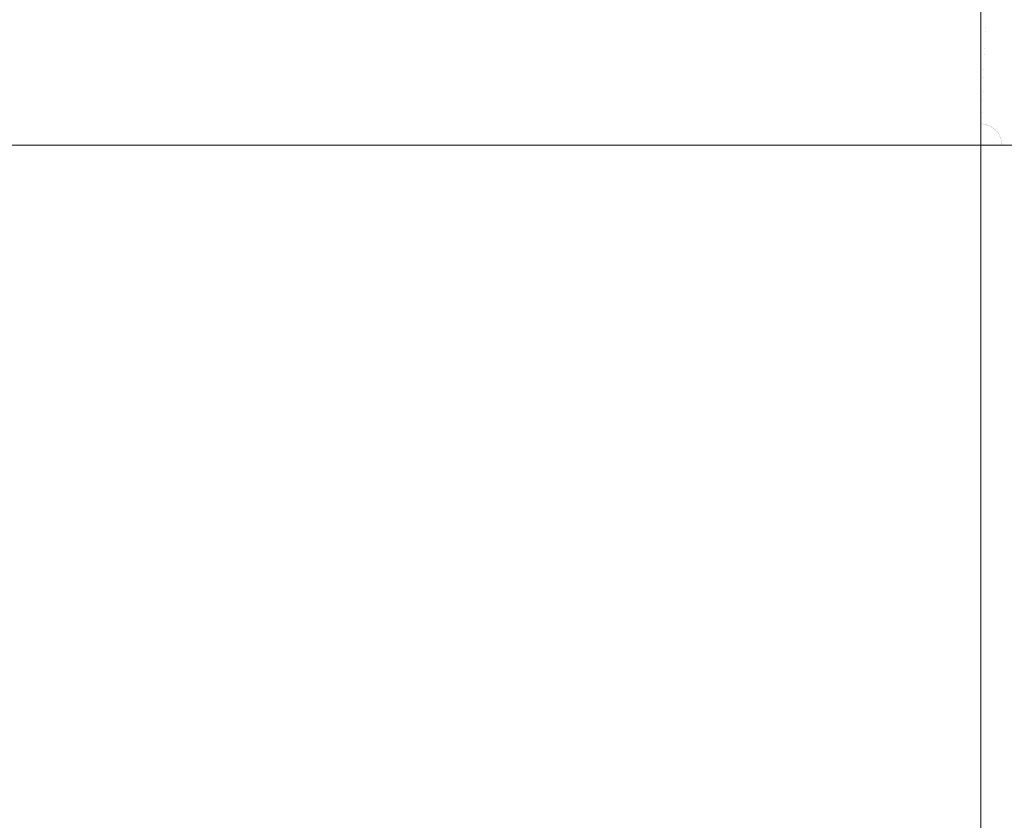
# Model space of a CAD drawing. Header units: centimetres. Extents: x -26 to 27.3, y -21.7 to -19.9.
# Tile 188 of 202: x 27.032 to 27.214, y -20.085 to -19.937. Entities that reach past the tile are written whole.
import ezdxf

# ---------------------------------------------------------------- set-up
doc = ezdxf.new("R2010")
doc.units = ezdxf.units.CM
doc.header["$LTSCALE"] = 2.54
doc.layers.add('Lucido design-1', color=7, linetype='Continuous')

# ---------------------------------------------------------------- blocks, each defined once
blk = doc.blocks.new('Gruppo-4-1')
at = {"color": 7, "linetype": 'Continuous', "lineweight": 9}
for points, invisible_edges in [([(9.50985, -19.93808, 329.78853), (9.50985, -19.93417, 329.78948), (27.20985, -19.93417, 329.78948), (27.20985, -19.93808, 329.78853)], 10), ([(27.20985, -19.93417, 329.78948), (27.21094, -19.9342, 329.78948), (27.21078, -19.9381, 329.78853), (27.20985, -19.93808, 329.78853)], 7), ([(27.21094, -19.9342, 329.78948), (27.21203, -19.93427, 329.78948), (27.2117, -19.93816, 329.78853), (27.21078, -19.9381, 329.78853)], 15), ([(27.21203, -19.93427, 329.78948), (27.21312, -19.93438, 329.78948), (27.21262, -19.93825, 329.78853), (27.2117, -19.93816, 329.78853)], 15), ([(27.21312, -19.93438, 329.78948), (27.2142, -19.93454, 329.78948), (27.21354, -19.93839, 329.78853), (27.21262, -19.93825, 329.78853)], 15), ([(27.2142, -19.93454, 329.78948), (27.21527, -19.93475, 329.78948), (27.21445, -19.93857, 329.78853), (27.21354, -19.93839, 329.78853)], 15), ([(-25.89015, -19.93472, 330.5829), (-25.89015, -19.93825, 330.58374), (27.20985, -19.93825, 330.58374), (27.20985, -19.93472, 330.5829)], 10), ([(27.21074, -19.93892, 330.58389), (27.21092, -19.93475, 330.5829), (27.20985, -19.93472, 330.5829), (27.20985, -19.93825, 330.58374)], 11), ([(27.21074, -19.93892, 330.58389), (27.21163, -19.93897, 330.58389), (27.21199, -19.93481, 330.5829), (27.21092, -19.93475, 330.5829)], 15), ([(27.21163, -19.93897, 330.58389), (27.21252, -19.93907, 330.58389), (27.21305, -19.93493, 330.5829), (27.21199, -19.93481, 330.5829)], 15), ([(27.21252, -19.93907, 330.58389), (27.2134, -19.9392, 330.58389), (27.21411, -19.93509, 330.5829), (27.21305, -19.93493, 330.5829)], 15), ([(27.2134, -19.9392, 330.58389), (27.21427, -19.93937, 330.58389), (27.21515, -19.93529, 330.5829), (27.21411, -19.93509, 330.5829)], 15), ([(27.20985, -19.9389, 330.58389), (27.20985, -19.93825, 330.58374), (-25.89015, -19.93825, 330.58374), (-25.89015, -19.9389, 330.58389)], 10), ([(27.20985, -19.93808, 329.78853), (27.20985, -19.93824, 329.7885), (9.50985, -19.93824, 329.7885), (9.50985, -19.93808, 329.78853)], 10), ([(9.50985, -19.94201, 329.78773), (9.50985, -19.93824, 329.7885), (27.20985, -19.93824, 329.7885), (27.20985, -19.94201, 329.78773)], 10), ([(27.20985, -19.93824, 329.7885), (27.20985, -19.93808, 329.78853), (27.21078, -19.9381, 329.78853)], 10), ([(27.21078, -19.9381, 329.78853), (27.21061, -19.94203, 329.78773), (27.20985, -19.94201, 329.78773), (27.20985, -19.93824, 329.7885)], 11), ([(27.20985, -19.93825, 330.58374), (27.20985, -19.9389, 330.58389), (27.21074, -19.93892, 330.58389)], 10), ([(27.21078, -19.9381, 329.78853), (27.2117, -19.93816, 329.78853), (27.21137, -19.94208, 329.78773), (27.21061, -19.94203, 329.78773)], 15), ([(27.2117, -19.93816, 329.78853), (27.21262, -19.93825, 329.78853), (27.21212, -19.94216, 329.78773), (27.21137, -19.94208, 329.78773)], 15), ([(27.21262, -19.93825, 329.78853), (27.21354, -19.93839, 329.78853), (27.21287, -19.94227, 329.78773), (27.21212, -19.94216, 329.78773)], 15), ([(-25.89015, -19.9389, 330.58389), (-25.89015, -19.94253, 330.58459), (27.20985, -19.94253, 330.58459), (27.20985, -19.9389, 330.58389)], 10), ([(27.21056, -19.94314, 330.58471), (27.21074, -19.93892, 330.58389), (27.20985, -19.9389, 330.58389), (27.20985, -19.94253, 330.58459)], 11), ([(27.21056, -19.94314, 330.58471), (27.21128, -19.94318, 330.58471), (27.21163, -19.93897, 330.58389), (27.21074, -19.93892, 330.58389)], 15), ([(27.21128, -19.94318, 330.58471), (27.21198, -19.94326, 330.58471), (27.21252, -19.93907, 330.58389), (27.21163, -19.93897, 330.58389)], 15), ([(27.21198, -19.94326, 330.58471), (27.21269, -19.94336, 330.58471), (27.2134, -19.9392, 330.58389), (27.21252, -19.93907, 330.58389)], 15), ([(27.21269, -19.94336, 330.58471), (27.21339, -19.9435, 330.58471), (27.21427, -19.93937, 330.58389), (27.2134, -19.9392, 330.58389)], 15), ([(27.21354, -19.93839, 329.78853), (27.21445, -19.93857, 329.78853), (27.21362, -19.94241, 329.78773), (27.21287, -19.94227, 329.78773)], 15), ([(27.21339, -19.9435, 330.58471), (27.21408, -19.94366, 330.58471), (27.21514, -19.93958, 330.58389), (27.21427, -19.93937, 330.58389)], 15), ([(27.21445, -19.93857, 329.78853), (27.21535, -19.93878, 329.78853), (27.21436, -19.94259, 329.78773), (27.21362, -19.94241, 329.78773)], 15), ([(27.21408, -19.94366, 330.58471), (27.21476, -19.94386, 330.58471), (27.216, -19.93982, 330.58389), (27.21514, -19.93958, 330.58389)], 15), ([(27.20985, -19.94312, 330.58471), (27.20985, -19.94253, 330.58459), (-25.89015, -19.94253, 330.58459), (-25.89015, -19.94312, 330.58471)], 10), ([(-25.89015, -19.94312, 330.58471), (-25.89015, -19.94684, 330.58526), (27.20985, -19.94684, 330.58526), (27.20985, -19.94312, 330.58471)], 10), ([(27.20985, -19.94201, 329.78773), (27.20985, -19.94252, 329.78765), (9.50985, -19.94252, 329.78765), (9.50985, -19.94201, 329.78773)], 10), ([(9.50985, -19.94597, 329.78709), (9.50985, -19.94252, 329.78765), (27.20985, -19.94252, 329.78765), (27.20985, -19.94597, 329.78709)], 10), ([(27.20985, -19.94252, 329.78765), (27.20985, -19.94201, 329.78773), (27.21061, -19.94203, 329.78773)], 10), ([(27.21061, -19.94203, 329.78773), (27.21044, -19.94598, 329.78709), (27.20985, -19.94597, 329.78709), (27.20985, -19.94252, 329.78765)], 11), ([(27.20985, -19.94253, 330.58459), (27.20985, -19.94312, 330.58471), (27.21056, -19.94314, 330.58471)], 10), ([(27.21038, -19.94739, 330.58534), (27.21056, -19.94314, 330.58471), (27.20985, -19.94312, 330.58471), (27.20985, -19.94684, 330.58526)], 11), ([(27.21038, -19.94739, 330.58534), (27.21091, -19.94742, 330.58534), (27.21128, -19.94318, 330.58471), (27.21056, -19.94314, 330.58471)], 15), ([(27.21061, -19.94203, 329.78773), (27.21137, -19.94208, 329.78773), (27.21103, -19.94602, 329.78709), (27.21044, -19.94598, 329.78709)], 15), ([(27.21091, -19.94742, 330.58534), (27.21144, -19.94748, 330.58534), (27.21198, -19.94326, 330.58471), (27.21128, -19.94318, 330.58471)], 15), ([(27.21137, -19.94208, 329.78773), (27.21212, -19.94216, 329.78773), (27.21162, -19.94608, 329.78709), (27.21103, -19.94602, 329.78709)], 15), ([(27.21144, -19.94748, 330.58534), (27.21197, -19.94756, 330.58534), (27.21269, -19.94336, 330.58471), (27.21198, -19.94326, 330.58471)], 15), ([(27.21212, -19.94216, 329.78773), (27.21287, -19.94227, 329.78773), (27.21221, -19.94617, 329.78709), (27.21162, -19.94608, 329.78709)], 15), ([(27.21197, -19.94756, 330.58534), (27.21249, -19.94766, 330.58534), (27.21339, -19.9435, 330.58471), (27.21269, -19.94336, 330.58471)], 15), ([(27.21287, -19.94227, 329.78773), (27.21362, -19.94241, 329.78773), (27.21279, -19.94628, 329.78709), (27.21221, -19.94617, 329.78709)], 15), ([(27.21249, -19.94766, 330.58534), (27.213, -19.94778, 330.58534), (27.21408, -19.94366, 330.58471), (27.21339, -19.9435, 330.58471)], 15), ([(27.21362, -19.94241, 329.78773), (27.21436, -19.94259, 329.78773), (27.21336, -19.94642, 329.78709), (27.21279, -19.94628, 329.78709)], 15), ([(27.213, -19.94778, 330.58534), (27.21352, -19.94793, 330.58534), (27.21476, -19.94386, 330.58471), (27.21408, -19.94366, 330.58471)], 15), ([(27.21436, -19.94259, 329.78773), (27.21509, -19.9428, 329.78773), (27.21393, -19.94658, 329.78709), (27.21336, -19.94642, 329.78709)], 15), ([(27.21509, -19.9428, 329.78773), (27.21581, -19.94303, 329.78773), (27.21449, -19.94676, 329.78709), (27.21393, -19.94658, 329.78709)], 15), ([(27.21352, -19.94793, 330.58534), (27.21402, -19.94809, 330.58534), (27.21544, -19.94408, 330.58471), (27.21476, -19.94386, 330.58471)], 15), ([(27.21402, -19.94809, 330.58534), (27.21452, -19.94828, 330.58534), (27.21611, -19.94433, 330.58471), (27.21544, -19.94408, 330.58471)], 15), ([(27.20985, -19.94738, 330.58534), (27.20985, -19.94684, 330.58526), (-25.89015, -19.94684, 330.58526), (-25.89015, -19.94738, 330.58534)], 10), ([(27.20985, -19.94597, 329.78709), (27.20985, -19.94684, 329.78699), (9.50985, -19.94684, 329.78699), (9.50985, -19.94597, 329.78709)], 10), ([(9.50985, -19.94994, 329.78662), (9.50985, -19.94684, 329.78699), (27.20985, -19.94684, 329.78699), (27.20985, -19.94994, 329.78662)], 10), ([(27.20985, -19.94684, 329.78699), (27.20985, -19.94597, 329.78709), (27.21044, -19.94598, 329.78709)], 10), ([(27.21044, -19.94598, 329.78709), (27.21028, -19.94995, 329.78662), (27.20985, -19.94994, 329.78662), (27.20985, -19.94684, 329.78699)], 11), ([(27.20985, -19.94684, 330.58526), (27.20985, -19.94738, 330.58534), (27.21038, -19.94739, 330.58534)], 10), ([(27.21044, -19.94598, 329.78709), (27.21103, -19.94602, 329.78709), (27.2107, -19.94998, 329.78662), (27.21028, -19.94995, 329.78662)], 15), ([(27.21103, -19.94602, 329.78709), (27.21162, -19.94608, 329.78709), (27.21112, -19.95002, 329.78662), (27.2107, -19.94998, 329.78662)], 15), ([(27.21162, -19.94608, 329.78709), (27.21221, -19.94617, 329.78709), (27.21153, -19.95009, 329.78662), (27.21112, -19.95002, 329.78662)], 15), ([(27.21221, -19.94617, 329.78709), (27.21279, -19.94628, 329.78709), (27.21195, -19.95017, 329.78662), (27.21153, -19.95009, 329.78662)], 15), ([(27.21279, -19.94628, 329.78709), (27.21336, -19.94642, 329.78709), (27.21236, -19.95026, 329.78662), (27.21195, -19.95017, 329.78662)], 15), ([(27.21336, -19.94642, 329.78709), (27.21393, -19.94658, 329.78709), (27.21277, -19.95038, 329.78662), (27.21236, -19.95026, 329.78662)], 15), ([(27.21393, -19.94658, 329.78709), (27.21449, -19.94676, 329.78709), (27.21317, -19.95051, 329.78662), (27.21277, -19.95038, 329.78662)], 15), ([(27.21449, -19.94676, 329.78709), (27.21504, -19.94697, 329.78709), (27.21356, -19.95066, 329.78662), (27.21317, -19.95051, 329.78662)], 15), ([(27.21504, -19.94697, 329.78709), (27.21559, -19.9472, 329.78709), (27.21395, -19.95083, 329.78662), (27.21356, -19.95066, 329.78662)], 15), ([(27.21559, -19.9472, 329.78709), (27.21612, -19.94746, 329.78709), (27.21433, -19.95101, 329.78662), (27.21395, -19.95083, 329.78662)], 15), ([(-25.89015, -19.94738, 330.58534), (-25.89015, -19.95117, 330.58573), (27.20985, -19.95117, 330.58573), (27.20985, -19.94738, 330.58534)], 10), ([(27.2102, -19.95168, 330.58578), (27.21038, -19.94739, 330.58534), (27.20985, -19.94738, 330.58534), (27.20985, -19.95117, 330.58573)], 11), ([(27.2102, -19.95168, 330.58578), (27.21055, -19.9517, 330.58578), (27.21091, -19.94742, 330.58534), (27.21038, -19.94739, 330.58534)], 15), ([(27.21055, -19.9517, 330.58578), (27.2109, -19.95174, 330.58578), (27.21144, -19.94748, 330.58534), (27.21091, -19.94742, 330.58534)], 15), ([(27.2109, -19.95174, 330.58578), (27.21124, -19.95179, 330.58578), (27.21197, -19.94756, 330.58534), (27.21144, -19.94748, 330.58534)], 15), ([(27.21124, -19.95179, 330.58578), (27.21158, -19.95185, 330.58578), (27.21249, -19.94766, 330.58534), (27.21197, -19.94756, 330.58534)], 15), ([(27.21158, -19.95185, 330.58578), (27.21192, -19.95193, 330.58578), (27.213, -19.94778, 330.58534), (27.21249, -19.94766, 330.58534)], 15), ([(27.21192, -19.95193, 330.58578), (27.21226, -19.95203, 330.58578), (27.21352, -19.94793, 330.58534), (27.213, -19.94778, 330.58534)], 15), ([(27.21226, -19.95203, 330.58578), (27.21259, -19.95214, 330.58578), (27.21402, -19.94809, 330.58534), (27.21352, -19.94793, 330.58534)], 15), ([(27.21259, -19.95214, 330.58578), (27.21292, -19.95226, 330.58578), (27.21452, -19.94828, 330.58534), (27.21402, -19.94809, 330.58534)], 15), ([(27.21292, -19.95226, 330.58578), (27.21324, -19.9524, 330.58578), (27.21501, -19.94849, 330.58534), (27.21452, -19.94828, 330.58534)], 15), ([(27.21324, -19.9524, 330.58578), (27.21355, -19.95255, 330.58578), (27.21548, -19.94872, 330.58534), (27.21501, -19.94849, 330.58534)], 15), ([(27.21355, -19.95255, 330.58578), (27.21386, -19.95271, 330.58578), (27.21595, -19.94897, 330.58534), (27.21548, -19.94872, 330.58534)], 15), ([(27.21386, -19.95271, 330.58578), (27.21416, -19.95289, 330.58578), (27.21641, -19.94924, 330.58534), (27.21595, -19.94897, 330.58534)], 15), ([(27.20985, -19.94994, 329.78662), (27.20985, -19.95117, 329.78652), (9.50985, -19.95117, 329.78652), (9.50985, -19.94994, 329.78662)], 10), ([(27.20985, -19.95117, 329.78652), (27.20985, -19.94994, 329.78662), (27.21028, -19.94995, 329.78662)], 10), ([(27.21028, -19.94995, 329.78662), (27.21011, -19.95393, 329.7863), (27.20985, -19.95393, 329.7863), (27.20985, -19.95117, 329.78652)], 11), ([(27.21028, -19.94995, 329.78662), (27.2107, -19.94998, 329.78662), (27.21036, -19.95395, 329.7863), (27.21011, -19.95393, 329.7863)], 15), ([(27.2107, -19.94998, 329.78662), (27.21112, -19.95002, 329.78662), (27.21061, -19.95398, 329.7863), (27.21036, -19.95395, 329.7863)], 15), ([(27.21112, -19.95002, 329.78662), (27.21153, -19.95009, 329.78662), (27.21086, -19.95401, 329.7863), (27.21061, -19.95398, 329.7863)], 15), ([(27.21153, -19.95009, 329.78662), (27.21195, -19.95017, 329.78662), (27.21111, -19.95406, 329.7863), (27.21086, -19.95401, 329.7863)], 15), ([(27.21195, -19.95017, 329.78662), (27.21236, -19.95026, 329.78662), (27.21135, -19.95412, 329.7863), (27.21111, -19.95406, 329.7863)], 15), ([(27.21236, -19.95026, 329.78662), (27.21277, -19.95038, 329.78662), (27.2116, -19.95419, 329.7863), (27.21135, -19.95412, 329.7863)], 15), ([(27.21277, -19.95038, 329.78662), (27.21317, -19.95051, 329.78662), (27.21184, -19.95427, 329.7863), (27.2116, -19.95419, 329.7863)], 15), ([(27.21317, -19.95051, 329.78662), (27.21356, -19.95066, 329.78662), (27.21208, -19.95436, 329.7863), (27.21184, -19.95427, 329.7863)], 15), ([(27.21356, -19.95066, 329.78662), (27.21395, -19.95083, 329.78662), (27.21231, -19.95446, 329.7863), (27.21208, -19.95436, 329.7863)], 15), ([(27.21395, -19.95083, 329.78662), (27.21433, -19.95101, 329.78662), (27.21254, -19.95457, 329.7863), (27.21231, -19.95446, 329.7863)], 15), ([(27.21433, -19.95101, 329.78662), (27.2147, -19.95121, 329.78662), (27.21276, -19.95468, 329.7863), (27.21254, -19.95457, 329.7863)], 15), ([(27.21416, -19.95289, 330.58578), (27.21446, -19.95308, 330.58578), (27.21686, -19.94952, 330.58534), (27.21641, -19.94924, 330.58534)], 15), ([(27.20985, -19.95167, 330.58578), (27.20985, -19.95117, 330.58573), (-25.89015, -19.95117, 330.58573), (-25.89015, -19.95167, 330.58578)], 10), ([(-25.89015, -19.95167, 330.58578), (-25.89015, -19.95553, 330.58602), (27.20985, -19.95553, 330.58602), (27.20985, -19.95167, 330.58578)], 10), ([(9.50985, -19.95393, 329.7863), (9.50985, -19.95117, 329.78652), (27.20985, -19.95117, 329.78652), (27.20985, -19.95393, 329.7863)], 10), ([(27.20985, -19.95117, 330.58573), (27.20985, -19.95167, 330.58578), (27.2102, -19.95168, 330.58578)], 10), ([(27.21002, -19.95598, 330.58604), (27.2102, -19.95168, 330.58578), (27.20985, -19.95167, 330.58578), (27.20985, -19.95553, 330.58602)], 11), ([(27.21002, -19.95598, 330.58604), (27.21019, -19.95599, 330.58604), (27.21055, -19.9517, 330.58578), (27.2102, -19.95168, 330.58578)], 15), ([(27.21019, -19.95599, 330.58604), (27.21035, -19.956, 330.58604), (27.2109, -19.95174, 330.58578), (27.21055, -19.9517, 330.58578)], 15), ([(27.21035, -19.956, 330.58604), (27.21051, -19.95603, 330.58604), (27.21124, -19.95179, 330.58578), (27.2109, -19.95174, 330.58578)], 15), ([(27.21051, -19.95603, 330.58604), (27.21068, -19.95606, 330.58604), (27.21158, -19.95185, 330.58578), (27.21124, -19.95179, 330.58578)], 15), ([(27.21068, -19.95606, 330.58604), (27.21084, -19.9561, 330.58604), (27.21192, -19.95193, 330.58578), (27.21158, -19.95185, 330.58578)], 15), ([(27.21084, -19.9561, 330.58604), (27.211, -19.95614, 330.58604), (27.21226, -19.95203, 330.58578), (27.21192, -19.95193, 330.58578)], 15), ([(27.211, -19.95614, 330.58604), (27.21116, -19.9562, 330.58604), (27.21259, -19.95214, 330.58578), (27.21226, -19.95203, 330.58578)], 15), ([(27.21116, -19.9562, 330.58604), (27.21131, -19.95625, 330.58604), (27.21292, -19.95226, 330.58578), (27.21259, -19.95214, 330.58578)], 15), ([(27.21131, -19.95625, 330.58604), (27.21147, -19.95632, 330.58604), (27.21324, -19.9524, 330.58578), (27.21292, -19.95226, 330.58578)], 15), ([(27.21147, -19.95632, 330.58604), (27.21162, -19.95639, 330.58604), (27.21355, -19.95255, 330.58578), (27.21324, -19.9524, 330.58578)], 15), ([(27.21162, -19.95639, 330.58604), (27.21176, -19.95647, 330.58604), (27.21386, -19.95271, 330.58578), (27.21355, -19.95255, 330.58578)], 15), ([(27.21176, -19.95647, 330.58604), (27.21191, -19.95655, 330.58604), (27.21416, -19.95289, 330.58578), (27.21386, -19.95271, 330.58578)], 15), ([(27.2147, -19.95121, 329.78662), (27.21507, -19.95142, 329.78662), (27.21298, -19.95481, 329.7863), (27.21276, -19.95468, 329.7863)], 15), ([(27.21507, -19.95142, 329.78662), (27.21542, -19.95165, 329.78662), (27.21319, -19.95495, 329.7863), (27.21298, -19.95481, 329.7863)], 15), ([(27.21542, -19.95165, 329.78662), (27.21577, -19.95189, 329.78662), (27.2134, -19.9551, 329.7863), (27.21319, -19.95495, 329.7863)], 15), ([(27.21577, -19.95189, 329.78662), (27.2161, -19.95215, 329.78662), (27.2136, -19.95525, 329.7863), (27.2134, -19.9551, 329.7863)], 15), ([(27.2161, -19.95215, 329.78662), (27.21642, -19.95242, 329.78662), (27.21379, -19.95541, 329.7863), (27.2136, -19.95525, 329.7863)], 15), ([(27.21642, -19.95242, 329.78662), (27.21673, -19.95271, 329.78662), (27.21398, -19.95558, 329.7863), (27.21379, -19.95541, 329.7863)], 15), ([(27.21673, -19.95271, 329.78662), (27.21703, -19.95301, 329.78662), (27.21416, -19.95576, 329.7863), (27.21398, -19.95558, 329.7863)], 15), ([(27.20985, -19.95393, 329.7863), (27.20985, -19.95553, 329.78624), (9.50985, -19.95553, 329.78624), (9.50985, -19.95393, 329.7863)], 10), ([(27.21011, -19.95393, 329.7863), (27.20994, -19.95792, 329.78614), (27.20985, -19.95792, 329.78614), (27.20985, -19.95553, 329.78624)], 11), ([(27.20985, -19.95553, 329.78624), (27.20985, -19.95393, 329.7863), (27.21011, -19.95393, 329.7863)], 10), ([(27.21011, -19.95393, 329.7863), (27.21036, -19.95395, 329.7863), (27.21002, -19.95792, 329.78614), (27.20994, -19.95792, 329.78614)], 15), ([(27.21036, -19.95395, 329.7863), (27.21061, -19.95398, 329.7863), (27.2101, -19.95793, 329.78614), (27.21002, -19.95792, 329.78614)], 15), ([(27.21061, -19.95398, 329.7863), (27.21086, -19.95401, 329.7863), (27.21019, -19.95794, 329.78614), (27.2101, -19.95793, 329.78614)], 15), ([(27.21086, -19.95401, 329.7863), (27.21111, -19.95406, 329.7863), (27.21027, -19.95796, 329.78614), (27.21019, -19.95794, 329.78614)], 15), ([(27.21111, -19.95406, 329.7863), (27.21135, -19.95412, 329.7863), (27.21035, -19.95798, 329.78614), (27.21027, -19.95796, 329.78614)], 15), ([(27.21135, -19.95412, 329.7863), (27.2116, -19.95419, 329.7863), (27.21043, -19.958, 329.78614), (27.21035, -19.95798, 329.78614)], 15), ([(27.2116, -19.95419, 329.7863), (27.21184, -19.95427, 329.7863), (27.21051, -19.95803, 329.78614), (27.21043, -19.958, 329.78614)], 15), ([(27.21184, -19.95427, 329.7863), (27.21208, -19.95436, 329.7863), (27.21059, -19.95806, 329.78614), (27.21051, -19.95803, 329.78614)], 15), ([(27.21208, -19.95436, 329.7863), (27.21231, -19.95446, 329.7863), (27.21067, -19.95809, 329.78614), (27.21059, -19.95806, 329.78614)], 15), ([(27.21231, -19.95446, 329.7863), (27.21254, -19.95457, 329.7863), (27.21074, -19.95813, 329.78614), (27.21067, -19.95809, 329.78614)], 15), ([(27.21254, -19.95457, 329.7863), (27.21276, -19.95468, 329.7863), (27.21081, -19.95817, 329.78614), (27.21074, -19.95813, 329.78614)], 15), ([(27.21191, -19.95655, 330.58604), (27.21205, -19.95664, 330.58604), (27.21446, -19.95308, 330.58578), (27.21416, -19.95289, 330.58578)], 15), ([(27.21205, -19.95664, 330.58604), (27.21218, -19.95674, 330.58604), (27.21474, -19.95328, 330.58578), (27.21446, -19.95308, 330.58578)], 15), ([(27.21218, -19.95674, 330.58604), (27.21231, -19.95684, 330.58604), (27.21502, -19.95349, 330.58578), (27.21474, -19.95328, 330.58578)], 15), ([(27.21231, -19.95684, 330.58604), (27.21244, -19.95695, 330.58604), (27.21528, -19.95372, 330.58578), (27.21502, -19.95349, 330.58578)], 15), ([(27.21244, -19.95695, 330.58604), (27.21256, -19.95706, 330.58604), (27.21554, -19.95395, 330.58578), (27.21528, -19.95372, 330.58578)], 15), ([(27.21256, -19.95706, 330.58604), (27.21268, -19.95718, 330.58604), (27.21579, -19.9542, 330.58578), (27.21554, -19.95395, 330.58578)], 15), ([(27.21268, -19.95718, 330.58604), (27.21279, -19.9573, 330.58604), (27.21602, -19.95446, 330.58578), (27.21579, -19.9542, 330.58578)], 15), ([(27.21279, -19.9573, 330.58604), (27.2129, -19.95743, 330.58604), (27.21625, -19.95472, 330.58578), (27.21602, -19.95446, 330.58578)], 15), ([(27.21703, -19.95301, 329.78662), (27.21732, -19.95332, 329.78662), (27.21433, -19.95595, 329.7863), (27.21416, -19.95576, 329.7863)], 15), ([(27.20985, -19.95597, 330.58604), (27.20985, -19.95553, 330.58602), (-25.89015, -19.95553, 330.58602), (-25.89015, -19.95597, 330.58604)], 10), ([(-25.89015, -19.95597, 330.58604), (-25.89015, -19.95989, 330.58612), (27.20985, -19.95989, 330.58612), (27.20985, -19.95597, 330.58604)], 8), ([(9.50985, -19.95792, 329.78614), (9.50985, -19.95553, 329.78624), (27.20985, -19.95553, 329.78624), (27.20985, -19.95792, 329.78614)], 10), ([(27.20985, -19.95553, 330.58602), (27.20985, -19.95597, 330.58604), (27.21002, -19.95598, 330.58604)], 10), ([(27.20985, -19.95989, 330.58612), (27.21002, -19.95598, 330.58604), (27.20985, -19.95597, 330.58604)], 3), ([(27.20985, -19.95989, 330.58612), (27.21019, -19.95599, 330.58604), (27.21002, -19.95598, 330.58604)], 11), ([(27.20985, -19.95989, 330.58612), (27.21035, -19.956, 330.58604), (27.21019, -19.95599, 330.58604)], 11), ([(27.20985, -19.95989, 330.58612), (27.21051, -19.95603, 330.58604), (27.21035, -19.956, 330.58604)], 11), ([(27.20985, -19.95989, 330.58612), (27.21068, -19.95606, 330.58604), (27.21051, -19.95603, 330.58604)], 11), ([(27.20985, -19.95989, 330.58612), (27.21084, -19.9561, 330.58604), (27.21068, -19.95606, 330.58604)], 11), ([(27.20985, -19.95989, 330.58612), (27.211, -19.95614, 330.58604), (27.21084, -19.9561, 330.58604)], 11), ([(27.20985, -19.95989, 330.58612), (27.21116, -19.9562, 330.58604), (27.211, -19.95614, 330.58604)], 11), ([(27.20985, -19.95989, 330.58612), (27.21131, -19.95625, 330.58604), (27.21116, -19.9562, 330.58604)], 11), ([(27.20985, -19.95989, 330.58612), (27.21147, -19.95632, 330.58604), (27.21131, -19.95625, 330.58604)], 11), ([(27.20985, -19.95989, 330.58612), (27.21162, -19.95639, 330.58604), (27.21147, -19.95632, 330.58604)], 11), ([(27.20985, -19.95989, 330.58612), (27.21176, -19.95647, 330.58604), (27.21162, -19.95639, 330.58604)], 11), ([(27.20985, -19.95989, 330.58612), (27.21191, -19.95655, 330.58604), (27.21176, -19.95647, 330.58604)], 11), ([(27.21276, -19.95468, 329.7863), (27.21298, -19.95481, 329.7863), (27.21089, -19.95821, 329.78614), (27.21081, -19.95817, 329.78614)], 15), ([(27.21298, -19.95481, 329.7863), (27.21319, -19.95495, 329.7863), (27.21096, -19.95825, 329.78614), (27.21089, -19.95821, 329.78614)], 15), ([(27.21319, -19.95495, 329.7863), (27.2134, -19.9551, 329.7863), (27.21103, -19.9583, 329.78614), (27.21096, -19.95825, 329.78614)], 15), ([(27.2134, -19.9551, 329.7863), (27.2136, -19.95525, 329.7863), (27.21109, -19.95835, 329.78614), (27.21103, -19.9583, 329.78614)], 15), ([(27.2136, -19.95525, 329.7863), (27.21379, -19.95541, 329.7863), (27.21116, -19.95841, 329.78614), (27.21109, -19.95835, 329.78614)], 15), ([(27.21379, -19.95541, 329.7863), (27.21398, -19.95558, 329.7863), (27.21122, -19.95846, 329.78614), (27.21116, -19.95841, 329.78614)], 15), ([(27.21398, -19.95558, 329.7863), (27.21416, -19.95576, 329.7863), (27.21128, -19.95852, 329.78614), (27.21122, -19.95846, 329.78614)], 15), ([(27.21416, -19.95576, 329.7863), (27.21433, -19.95595, 329.7863), (27.21133, -19.95859, 329.78614), (27.21128, -19.95852, 329.78614)], 15), ([(27.21433, -19.95595, 329.7863), (27.21449, -19.95614, 329.7863), (27.21139, -19.95865, 329.78614), (27.21133, -19.95859, 329.78614)], 15), ([(27.21449, -19.95614, 329.7863), (27.21465, -19.95634, 329.7863), (27.21144, -19.95872, 329.78614), (27.21139, -19.95865, 329.78614)], 15), ([(27.21465, -19.95634, 329.7863), (27.21479, -19.95655, 329.7863), (27.21149, -19.95878, 329.78614), (27.21144, -19.95872, 329.78614)], 15), ([(27.2129, -19.95743, 330.58604), (27.213, -19.95756, 330.58604), (27.21646, -19.955, 330.58578), (27.21625, -19.95472, 330.58578)], 15), ([(27.213, -19.95756, 330.58604), (27.2131, -19.9577, 330.58604), (27.21666, -19.95529, 330.58578), (27.21646, -19.955, 330.58578)], 15), ([(27.2131, -19.9577, 330.58604), (27.21319, -19.95783, 330.58604), (27.21685, -19.95558, 330.58578), (27.21666, -19.95529, 330.58578)], 15), ([(27.21319, -19.95783, 330.58604), (27.21327, -19.95798, 330.58604), (27.21703, -19.95588, 330.58578), (27.21685, -19.95558, 330.58578)], 15), ([(27.21327, -19.95798, 330.58604), (27.21335, -19.95813, 330.58604), (27.21719, -19.95619, 330.58578), (27.21703, -19.95588, 330.58578)], 15), ([(27.21335, -19.95813, 330.58604), (27.21342, -19.95828, 330.58604), (27.21734, -19.9565, 330.58578), (27.21719, -19.95619, 330.58578)], 15), ([(27.20985, -19.95792, 329.78614), (27.20985, -19.95989, 329.78612), (9.50985, -19.95989, 329.78612), (9.50985, -19.95792, 329.78614)], 8), ([(27.20985, -19.95989, 330.58612), (27.21205, -19.95664, 330.58604), (27.21191, -19.95655, 330.58604)], 11), ([(27.20985, -19.95989, 330.58612), (27.21218, -19.95674, 330.58604), (27.21205, -19.95664, 330.58604)], 11), ([(27.20985, -19.95989, 330.58612), (27.21231, -19.95684, 330.58604), (27.21218, -19.95674, 330.58604)], 11), ([(27.20985, -19.95989, 330.58612), (27.21244, -19.95695, 330.58604), (27.21231, -19.95684, 330.58604)], 11), ([(27.20985, -19.95989, 330.58612), (27.21256, -19.95706, 330.58604), (27.21244, -19.95695, 330.58604)], 11), ([(27.20985, -19.95989, 330.58612), (27.21268, -19.95718, 330.58604), (27.21256, -19.95706, 330.58604)], 11), ([(27.20985, -19.95989, 330.58612), (27.21279, -19.9573, 330.58604), (27.21268, -19.95718, 330.58604)], 11), ([(27.20985, -19.95989, 330.58612), (27.2129, -19.95743, 330.58604), (27.21279, -19.9573, 330.58604)], 11), ([(27.20985, -19.95989, 330.58612), (27.213, -19.95756, 330.58604), (27.2129, -19.95743, 330.58604)], 11), ([(27.20985, -19.95989, 330.58612), (27.2131, -19.9577, 330.58604), (27.213, -19.95756, 330.58604)], 11), ([(27.20985, -19.95989, 330.58612), (27.21319, -19.95783, 330.58604), (27.2131, -19.9577, 330.58604)], 11), ([(27.20985, -19.95989, 330.58612), (27.21327, -19.95798, 330.58604), (27.21319, -19.95783, 330.58604)], 11), ([(27.20985, -19.95792, 329.78614), (27.20994, -19.95792, 329.78614), (27.20985, -19.95989, 329.78612)], 3), ([(27.20994, -19.95792, 329.78614), (27.21002, -19.95792, 329.78614), (27.20985, -19.95989, 329.78612)], 11), ([(27.21002, -19.95792, 329.78614), (27.2101, -19.95793, 329.78614), (27.20985, -19.95989, 329.78612)], 11), ([(27.2101, -19.95793, 329.78614), (27.21019, -19.95794, 329.78614), (27.20985, -19.95989, 329.78612)], 11), ([(27.21019, -19.95794, 329.78614), (27.21027, -19.95796, 329.78614), (27.20985, -19.95989, 329.78612)], 11), ([(27.21027, -19.95796, 329.78614), (27.21035, -19.95798, 329.78614), (27.20985, -19.95989, 329.78612)], 11), ([(27.20985, -19.95989, 330.58612), (27.21335, -19.95813, 330.58604), (27.21327, -19.95798, 330.58604)], 11), ([(27.21035, -19.95798, 329.78614), (27.21043, -19.958, 329.78614), (27.20985, -19.95989, 329.78612)], 11), ([(27.21043, -19.958, 329.78614), (27.21051, -19.95803, 329.78614), (27.20985, -19.95989, 329.78612)], 11), ([(27.21051, -19.95803, 329.78614), (27.21059, -19.95806, 329.78614), (27.20985, -19.95989, 329.78612)], 11), ([(27.21059, -19.95806, 329.78614), (27.21067, -19.95809, 329.78614), (27.20985, -19.95989, 329.78612)], 11), ([(27.21067, -19.95809, 329.78614), (27.21074, -19.95813, 329.78614), (27.20985, -19.95989, 329.78612)], 11), ([(27.20985, -19.95989, 330.58612), (27.21342, -19.95828, 330.58604), (27.21335, -19.95813, 330.58604)], 11), ([(27.21074, -19.95813, 329.78614), (27.21081, -19.95817, 329.78614), (27.20985, -19.95989, 329.78612)], 11), ([(27.21081, -19.95817, 329.78614), (27.21089, -19.95821, 329.78614), (27.20985, -19.95989, 329.78612)], 11), ([(27.21089, -19.95821, 329.78614), (27.21096, -19.95825, 329.78614), (27.20985, -19.95989, 329.78612)], 11), ([(27.21096, -19.95825, 329.78614), (27.21103, -19.9583, 329.78614), (27.20985, -19.95989, 329.78612)], 11), ([(27.20985, -19.95989, 330.58612), (27.21349, -19.95843, 330.58604), (27.21342, -19.95828, 330.58604)], 11), ([(27.21103, -19.9583, 329.78614), (27.21109, -19.95835, 329.78614), (27.20985, -19.95989, 329.78612)], 11), ([(27.21479, -19.95655, 329.7863), (27.21493, -19.95676, 329.7863), (27.21153, -19.95885, 329.78614), (27.21149, -19.95878, 329.78614)], 15), ([(27.21493, -19.95676, 329.7863), (27.21506, -19.95698, 329.7863), (27.21157, -19.95893, 329.78614), (27.21153, -19.95885, 329.78614)], 15), ([(27.21506, -19.95698, 329.7863), (27.21518, -19.9572, 329.7863), (27.21161, -19.959, 329.78614), (27.21157, -19.95893, 329.78614)], 15), ([(27.21518, -19.9572, 329.7863), (27.21528, -19.95743, 329.7863), (27.21165, -19.95908, 329.78614), (27.21161, -19.959, 329.78614)], 15), ([(27.21528, -19.95743, 329.7863), (27.21538, -19.95767, 329.7863), (27.21168, -19.95915, 329.78614), (27.21165, -19.95908, 329.78614)], 15), ([(27.21538, -19.95767, 329.7863), (27.21547, -19.9579, 329.7863), (27.21171, -19.95923, 329.78614), (27.21168, -19.95915, 329.78614)], 15), ([(27.21547, -19.9579, 329.7863), (27.21555, -19.95814, 329.7863), (27.21174, -19.95931, 329.78614), (27.21171, -19.95923, 329.78614)], 15), ([(27.21555, -19.95814, 329.7863), (27.21562, -19.95839, 329.7863), (27.21176, -19.95939, 329.78614), (27.21174, -19.95931, 329.78614)], 15), ([(27.21342, -19.95828, 330.58604), (27.21349, -19.95843, 330.58604), (27.21748, -19.95682, 330.58578), (27.21734, -19.9565, 330.58578)], 15), ([(27.21349, -19.95843, 330.58604), (27.21355, -19.95858, 330.58604), (27.2176, -19.95715, 330.58578), (27.21748, -19.95682, 330.58578)], 15), ([(27.21355, -19.95858, 330.58604), (27.2136, -19.95874, 330.58604), (27.21771, -19.95748, 330.58578), (27.2176, -19.95715, 330.58578)], 15), ([(27.2136, -19.95874, 330.58604), (27.21364, -19.9589, 330.58604), (27.21781, -19.95782, 330.58578), (27.21771, -19.95748, 330.58578)], 15), ([(27.21364, -19.9589, 330.58604), (27.21368, -19.95906, 330.58604), (27.21789, -19.95816, 330.58578), (27.21781, -19.95782, 330.58578)], 15), ([(27.21368, -19.95906, 330.58604), (27.21371, -19.95923, 330.58604), (27.21795, -19.9585, 330.58578), (27.21789, -19.95816, 330.58578)], 15), ([(27.20985, -19.95989, 329.78612), (27.20985, -21.55989, 329.78612), (9.49272, -21.25983, 329.78612), (9.4967, -21.24773, 329.78612)], 10), ([(9.4967, -21.24773, 329.78612), (9.50017, -21.23548, 329.78612), (27.20985, -19.95989, 329.78612)], 10), ([(27.20985, -19.95989, 329.78612), (9.50017, -21.23548, 329.78612), (9.50312, -21.22309, 329.78612)], 9), ([(9.50312, -21.22309, 329.78612), (9.50554, -21.21059, 329.78612), (27.20985, -19.95989, 329.78612)], 10), ([(27.20985, -19.95989, 329.78612), (9.50554, -21.21059, 329.78612), (9.50742, -21.19799, 329.78612)], 9), ([(27.20985, -19.95989, 329.78612), (9.50742, -21.19799, 329.78612), (9.50877, -21.18533, 329.78612)], 9), ([(9.50877, -21.18533, 329.78612), (9.50958, -21.17262, 329.78612), (27.20985, -19.95989, 329.78612)], 10), ([(27.20985, -19.95989, 329.78612), (9.50958, -21.17262, 329.78612), (9.50985, -21.15989, 329.78612)], 9), ([(9.50985, -21.15989, 329.78612), (9.50985, -19.95989, 329.78612), (27.20985, -19.95989, 329.78612)], 8), ([(27.21109, -19.95835, 329.78614), (27.21116, -19.95841, 329.78614), (27.20985, -19.95989, 329.78612)], 11), ([(27.21116, -19.95841, 329.78614), (27.21122, -19.95846, 329.78614), (27.20985, -19.95989, 329.78612)], 11), ([(27.20985, -19.95989, 330.58612), (27.21355, -19.95858, 330.58604), (27.21349, -19.95843, 330.58604)], 11), ([(27.21122, -19.95846, 329.78614), (27.21128, -19.95852, 329.78614), (27.20985, -19.95989, 329.78612)], 11), ([(27.21128, -19.95852, 329.78614), (27.21133, -19.95859, 329.78614), (27.20985, -19.95989, 329.78612)], 11), ([(27.20985, -19.95989, 330.58612), (27.2136, -19.95874, 330.58604), (27.21355, -19.95858, 330.58604)], 11), ([(27.21133, -19.95859, 329.78614), (27.21139, -19.95865, 329.78614), (27.20985, -19.95989, 329.78612)], 11), ([(27.21139, -19.95865, 329.78614), (27.21144, -19.95872, 329.78614), (27.20985, -19.95989, 329.78612)], 11), ([(27.21144, -19.95872, 329.78614), (27.21149, -19.95878, 329.78614), (27.20985, -19.95989, 329.78612)], 11), ([(27.20985, -19.95989, 330.58612), (27.21364, -19.9589, 330.58604), (27.2136, -19.95874, 330.58604)], 11), ([(27.21149, -19.95878, 329.78614), (27.21153, -19.95885, 329.78614), (27.20985, -19.95989, 329.78612)], 11), ([(27.21153, -19.95885, 329.78614), (27.21157, -19.95893, 329.78614), (27.20985, -19.95989, 329.78612)], 11), ([(27.20985, -19.95989, 330.58612), (27.21368, -19.95906, 330.58604), (27.21364, -19.9589, 330.58604)], 11), ([(27.21157, -19.95893, 329.78614), (27.21161, -19.959, 329.78614), (27.20985, -19.95989, 329.78612)], 11), ([(27.21161, -19.959, 329.78614), (27.21165, -19.95908, 329.78614), (27.20985, -19.95989, 329.78612)], 11), ([(27.20985, -19.95989, 330.58612), (27.21371, -19.95923, 330.58604), (27.21368, -19.95906, 330.58604)], 11), ([(27.21165, -19.95908, 329.78614), (27.21168, -19.95915, 329.78614), (27.20985, -19.95989, 329.78612)], 11), ([(27.21168, -19.95915, 329.78614), (27.21171, -19.95923, 329.78614), (27.20985, -19.95989, 329.78612)], 11), ([(27.20985, -19.95989, 330.58612), (27.21374, -19.95939, 330.58604), (27.21371, -19.95923, 330.58604)], 11), ([(27.21171, -19.95923, 329.78614), (27.21174, -19.95931, 329.78614), (27.20985, -19.95989, 329.78612)], 11), ([(27.21174, -19.95931, 329.78614), (27.21176, -19.95939, 329.78614), (27.20985, -19.95989, 329.78612)], 11), ([(27.20985, -19.95989, 330.58612), (27.21375, -19.95956, 330.58604), (27.21374, -19.95939, 330.58604)], 11), ([(27.21176, -19.95939, 329.78614), (27.21178, -19.95947, 329.78614), (27.20985, -19.95989, 329.78612)], 11), ([(27.21178, -19.95947, 329.78614), (27.2118, -19.95955, 329.78614), (27.20985, -19.95989, 329.78612)], 11), ([(27.2118, -19.95955, 329.78614), (27.21181, -19.95964, 329.78614), (27.20985, -19.95989, 329.78612)], 11), ([(27.20985, -19.95989, 330.58612), (27.21377, -19.95972, 330.58604), (27.21375, -19.95956, 330.58604)], 11), ([(27.21181, -19.95964, 329.78614), (27.21182, -19.95972, 329.78614), (27.20985, -19.95989, 329.78612)], 11), ([(27.21377, -19.95972, 330.58604), (27.20985, -19.95989, 330.58612), (27.21182, -19.95989, 330.58608)], 9), ([(27.21182, -19.95972, 329.78614), (27.21182, -19.9598, 329.78614), (27.20985, -19.95989, 329.78612)], 11), ([(27.21182, -19.9598, 329.78614), (27.21183, -19.95989, 329.78614), (27.20985, -19.95989, 329.78612)], 9), ([(27.21182, -21.55989, 330.58608), (27.21182, -19.95989, 330.58608), (27.20985, -19.95989, 330.58612), (27.20985, -21.55989, 330.58612)], 1), ([(27.21183, -19.95989, 329.78614), (27.21183, -21.55989, 329.78614), (27.20985, -21.55989, 329.78612), (27.20985, -19.95989, 329.78612)], 1), ([(27.21562, -19.95839, 329.7863), (27.21568, -19.95863, 329.7863), (27.21178, -19.95947, 329.78614), (27.21176, -19.95939, 329.78614)], 15), ([(27.21568, -19.95863, 329.7863), (27.21573, -19.95888, 329.7863), (27.2118, -19.95955, 329.78614), (27.21178, -19.95947, 329.78614)], 15), ([(27.21573, -19.95888, 329.7863), (27.21577, -19.95913, 329.7863), (27.21181, -19.95964, 329.78614), (27.2118, -19.95955, 329.78614)], 15), ([(27.21577, -19.95913, 329.7863), (27.21579, -19.95938, 329.7863), (27.21182, -19.95972, 329.78614), (27.21181, -19.95964, 329.78614)], 15), ([(27.21579, -19.95938, 329.7863), (27.21581, -19.95964, 329.7863), (27.21182, -19.9598, 329.78614), (27.21182, -19.95972, 329.78614)], 15), ([(27.21581, -19.95964, 329.7863), (27.21581, -19.95989, 329.7863), (27.21183, -19.95989, 329.78614), (27.21182, -19.9598, 329.78614)], 13), ([(27.21182, -19.95989, 330.58608), (27.21377, -19.95989, 330.58604), (27.21377, -19.95972, 330.58604)], 10), ([(27.21377, -19.95989, 330.58604), (27.21182, -19.95989, 330.58608), (27.21182, -21.55989, 330.58608), (27.21377, -21.55989, 330.58604)], 10), ([(27.21581, -19.95989, 329.7863), (27.21581, -21.55989, 329.7863), (27.21183, -21.55989, 329.78614), (27.21183, -19.95989, 329.78614)], 5), ([(27.21371, -19.95923, 330.58604), (27.21374, -19.95939, 330.58604), (27.21801, -19.95884, 330.58578), (27.21795, -19.9585, 330.58578)], 15), ([(27.21374, -19.95939, 330.58604), (27.21375, -19.95956, 330.58604), (27.21804, -19.95919, 330.58578), (27.21801, -19.95884, 330.58578)], 15), ([(27.21375, -19.95956, 330.58604), (27.21377, -19.95972, 330.58604), (27.21807, -19.95954, 330.58578), (27.21804, -19.95919, 330.58578)], 15), ([(27.21807, -19.95954, 330.58578), (27.21377, -19.95972, 330.58604), (27.21377, -19.95989, 330.58604), (27.21581, -19.95989, 330.58592)], 11), ([(27.21377, -21.55989, 330.58604), (27.21581, -21.55989, 330.58592), (27.21581, -19.95989, 330.58592), (27.21377, -19.95989, 330.58604)], 10)]:
    blk.add_3dface(points, dxfattribs=dict(at, invisible_edges=invisible_edges))
blk.add_3dface([(-25.89015, -19.95989, 330.58612), (-25.89015, -21.55989, 330.58612), (27.20985, -21.55989, 330.58612), (27.20985, -19.95989, 330.58612)], dxfattribs=at)

msp = doc.modelspace()

# ---------------------------------------------------------------- block references
at = {"layer": 'Lucido design-1', "color": 7}
msp.add_blockref('Gruppo-4-1', (0, 0), dxfattribs=at)

doc.saveas('drawing.dxf')
